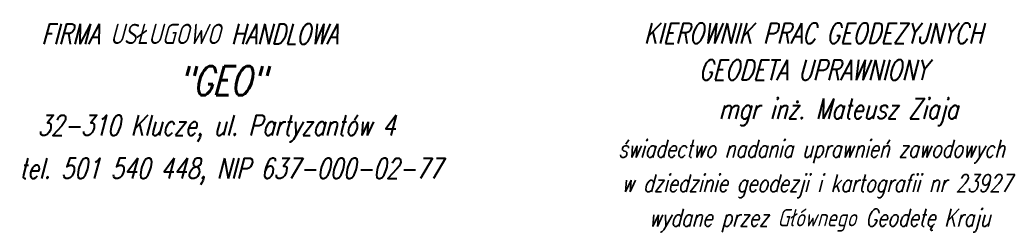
# Model space of a CAD drawing. Extents: x 0 to 7399016, y -8 to 5568733.
# Tile 1 of 10: x 0 to 42, y -8 to 1. Entities that reach past the tile are written whole.
import ezdxf

# ---------------------------------------------------------------- set-up
doc = ezdxf.new("R2010")
doc.units = 0
doc.header["$MEASUREMENT"] = 0
doc.layers.add('PIECZATKI', color=7, linetype='CONTINUOUS')
doc.styles.add('STYL_ARIAL', font='simplex', dxfattribs={"width": 0.75, "oblique": 0.1})

msp = doc.modelspace()

# ---------------------------------------------------------------- texts
at = {"layer": 'PIECZATKI', "color": 118, "style": 'STYL_ARIAL', "oblique": 15, "width": 0.75}
for s, height, p in [('FIRMA USŁUGOWO HANDLOWA', 0.875, (0.957, 0.267)), ('KIEROWNIK PRAC GEODEZYJNYCH', 0.875, (26.876, 0.299)), ('GEODETA UPRAWNIONY', 0.875, (29.241, -1.281)), ('"GEO"', 1.25, (6.835, -1.935)), ('mgr inż. Mateusz Ziaja', 0.875, (30.095, -2.954)), ('32-310 Klucze, ul. Partyzantów 4', 0.875, (0.798, -3.666)), ('świadectwo nadania uprawnień zawodowych', 0.75, (25.775, -4.606)), ('tel. 501 540 448, NIP 637-000-02-77', 0.875, (0, -5.521)), ('w dziedzinie geodezji i kartografii nr 23927', 0.75, (25.926, -6.093)), ('wydane przez Głównego Geodetę Kraju', 0.75, (27.102, -7.577))]:
    msp.add_text(s, height=height, dxfattribs=at).set_placement(p)

doc.saveas('drawing.dxf')
